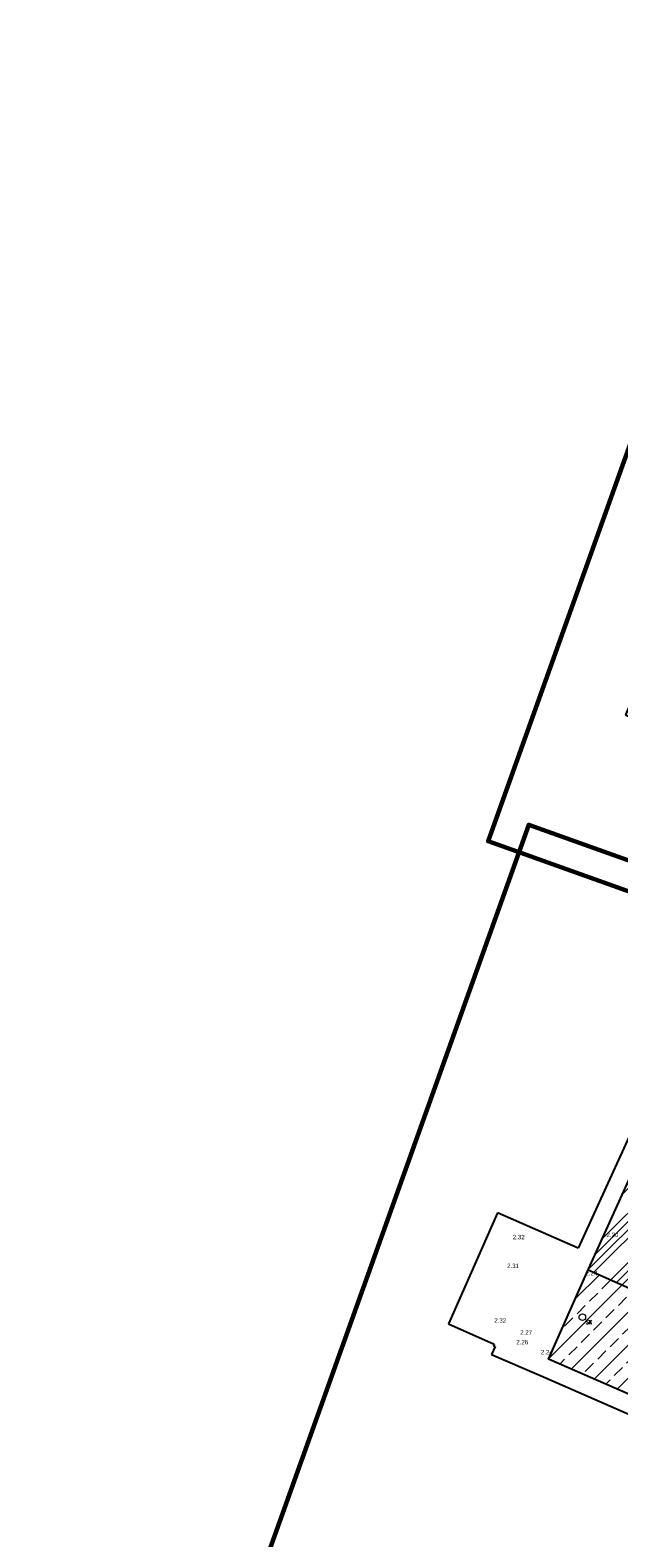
# Model space of a CAD drawing. Header units: metres. Extents: x 136326 to 137932, y 453212 to 454725.
# Tile 72 of 92: x 136684 to 136716, y 454277 to 454359. Entities that reach past the tile are written whole.
import ezdxf

# ---------------------------------------------------------------- set-up
doc = ezdxf.new("R2010")
doc.units = ezdxf.units.M
for name, color, linetype, lineweight in [('-DR-alg-bladkaders viewports', 7, 'Continuous', 60), ('-DR-v-vh-arc-bss grijs keiformaat', 252, 'Continuous', 9), ('-DR-v-vh-arc-sbs df bruinrood', 252, 'Continuous', 9)]:
    doc.layers.add(name, color=color, linetype=linetype, lineweight=lineweight)
doc.layers.add('-DR-alg-hulplijnen hartlijn asfalt nieuwe fietsstraat', color=7, linetype='Continuous', true_color=0xad72b6, plot=False)
doc.layers.add('-DR-alg-hulplijnen kantverharding asfalt nieuwe fietsstraat', color=7, linetype='Continuous', true_color=0xff9429, plot=False)
for name, color, linetype in [('-DR-alg-projectgrens 1-200', 3, 'PROJECTGRENS_1-200'), ('-DR-bs-txt-hoogtemaat', 253, 'Continuous'), ('-DR-nw-vh-scheiding erfgrens en bebouwing', 3, 'Continuous'), ('-DR-nw-vh-scheiding verhardingen', 1, 'Continuous')]:
    doc.layers.add(name, color=color, linetype=linetype)
doc.layers.add('B-ME-IE-MEUBILAIR_STRAATKOLK-S', color=1, linetype='Continuous', lineweight=0, true_color=0xff0000)
doc.styles.add('18_100', font='romans', dxfattribs={"width": 0.8, "height": 0.18})
doc.styles.add('18_200', font='romans', dxfattribs={"width": 0.8, "height": 0.36})
doc.styles.add('Drong', font='txt', dxfattribs={"height": 1.8})
doc.linetypes.add('PROJECTGRENS_1-200', pattern='A,0.32,-0.13,[133,ltypeshp.shx,S=0.13,R=0,X=-0.13,Y=0],-0.13,1.27', length=1.85)

# ---------------------------------------------------------------- blocks, each defined once
blk = doc.blocks.new('STRAATKOLK')
blk.add_ellipse((0, 0), major_axis=(-0.127, 0.127), ratio=1, start_param=3.926991, end_param=10.210176)
at = {"style": '18_100', "width": 0.8}
blk.add_text('SK', height=0.216, dxfattribs=at).set_placement((0.193, -0.375))
at = {"style": '18_200', "width": 0.8}
blk.add_attdef('HOOGTE', (0.29, 0.211), '', height=0.25, dxfattribs=at)

msp = doc.modelspace()

# ---------------------------------------------------------------- hatches: boundary and pattern name
at = {"layer": '-DR-v-vh-arc-bss grijs keiformaat'}
h = msp.add_hatch(dxfattribs=at)
h.set_pattern_fill('ANSI33', color=256, scale=0.2)
h.paths.add_polyline_path([(136723.63, 454287.629), (136723.461, 454287.707), (136718.06, 454290.038), (136714.683, 454291.543), (136714.605, 454291.372), (136712.518, 454286.685), (136725.634, 454280.961), (136725.625, 454280.933), (136725.8, 454280.858), (136725.813, 454280.887), (136725.912, 454281.081), (136726.01, 454281.01), (136726.828, 454283.393), (136727.692, 454285.699), (136727.723, 454285.889)])
at = {"layer": '-DR-v-vh-arc-sbs df bruinrood'}
h = msp.add_hatch(dxfattribs=at)
h.set_pattern_fill('ANSI34', color=256, scale=0.1)
h.paths.add_polyline_path([(136727.381, 454304.29), (136724.669, 454298.2), (136720.618, 454299.985), (136723.33, 454306.075)], flags=16)
h.paths.add_polyline_path([(136728.598, 454300.25), (136732.585, 454298.637), (136730.541, 454293.269), (136726.43, 454295.033)], flags=16)
h.paths.add_polyline_path([(136729.917, 454291.033), (136730.541, 454293.269), (136732.585, 454298.637), (136730.369, 454299.534), (136731.07, 454301.228), (136729.723, 454308.906), (136731.796, 454313.657), (136734.788, 454312.713), (136730.808, 454314.401), (136730.539, 454313.766), (136727.033, 454315.341), (136728.138, 454317.854), (136726.702, 454318.486), (136723.357, 454310.993), (136721.468, 454306.741), (136718.722, 454300.466), (136714.683, 454291.543), (136718.06, 454290.038), (136720.362, 454295.563), (136725.739, 454293.226), (136725.617, 454292.935)])

# ---------------------------------------------------------------- linework, layer by layer
at = {"layer": '-DR-alg-bladkaders viewports'}
for points in [[(136823.357, 454480.592), (136757.911, 454297.452), (136709.237, 454314.846), (136774.682, 454497.986)], [(136760.122, 454298.351), (136694.677, 454115.211), (136646.002, 454132.605), (136711.448, 454315.745)]]:
    msp.add_lwpolyline(points, close=True, dxfattribs=at)
at = {"layer": '-DR-alg-hulplijnen hartlijn asfalt nieuwe fietsstraat'}
msp.add_lwpolyline([(136781.314, 454424.963), (136757.272, 454348.827, -0.010389), (136697.245, 454171.637), (136619.145, 453955.95), (136588.279, 453870.709), (136579.713, 453847.052, 0.004102), (136571.537, 453823.883, -0.004267), (136562.996, 453799.701), (136431.623, 453437.641, 0.002152), (136391.004, 453324.177), (136379.088, 453290.434), (136365.735, 453256.179), (136360.793, 453242.184)], format="xyb", dxfattribs=at)
at = {"layer": '-DR-alg-hulplijnen kantverharding asfalt nieuwe fietsstraat'}
for points in [[(136782.187, 454454.718), (136782.781, 454444.488, -0.091214), (136782.11, 454439.102), (136781.823, 454438.194), (136779.415, 454430.566), (136779.372, 454430.431, 0.080612), (136779.141, 454428.846), (136779.165, 454427.314, -0.080612), (136778.934, 454425.729), (136779.311, 454425.596), (136755.27, 454349.46, -0.010389), (136695.271, 454172.352)], [(136795.319, 454446.893, -0.11334), (136791.441, 454440.346), (136791.377, 454440.278, 0.112567), (136788.005, 454434.524), (136786.047, 454428.323, -0.080612), (136785.326, 454426.893), (136784.418, 454425.641, 0.080611), (136783.698, 454424.211), (136783.316, 454424.331), (136759.275, 454348.195, -0.010389), (136699.22, 454170.922)]]:
    msp.add_lwpolyline(points, format="xyb", dxfattribs=at)
at = {"layer": '-DR-alg-projectgrens 1-200', "flags": 128}
msp.add_lwpolyline([(136672.431, 453896.561), (136667.194, 453897.489), (136645.076, 453905.171), (136624.477, 453912.593), (136625.184, 453914.831), (136624.39, 453916.757), (136621.163, 453919.31), (136624.07, 453927.399), (136623.281, 453929.136), (136623.21, 453929.192), (136624.085, 453931.643), (136629.304, 453946.51), (136630.541, 453950.147), (136638.492, 453971.96), (136644.073, 453987.263), (136644.824, 453989.705), (136651.204, 454007.423), (136658.506, 454027.642), (136665.47, 454047.006), (136669.496, 454058.357), (136675.354, 454074.419), (136676.258, 454077.094), (136678.747, 454083.756), (136682.526, 454094.171), (136686.101, 454103.639), (136687.039, 454106.475), (136697.795, 454137.242), (136697.717, 454137.253), (136705.555, 454159.78), (136713.078, 454181.729), (136719.605, 454200.719), (136727.498, 454223.752), (136730.581, 454232.718), (136734.46, 454243.959), (136738.033, 454254.306), (136742.183, 454266.266), (136750.568, 454290.842), (136760.393, 454319.456), (136770.666, 454349.328), (136772.713, 454355.238), (136774.612, 454360.473), (136776.998, 454367), (136784.306, 454387.208), (136790.339, 454404.083), (136797.311, 454423.36), (136807.058, 454450.093), (136800.646, 454453.198), (136785.078, 454462.694), (136769.745, 454470.235), (136763.463, 454464.393), (136767.222, 454456.488), (136768.447, 454452.902), (136769.612, 454448.539), (136767.19, 454443.604), (136763.98, 454431.785), (136763.498, 454430.807), (136764.785, 454430.222), (136759.65, 454419.865), (136760.207, 454419.614), (136758.305, 454415.755), (136757.433, 454413.928), (136755.514, 454410.037), (136754.993, 454410.292), (136749.872, 454399.962), (136748.616, 454400.585), (136748.548, 454400.448), (136744.287, 454402.547), (136738.76, 454389.718), (136744.829, 454387.062), (136753.517, 454383.259), (136750.445, 454376.232), (136747.3, 454368.999), (136747.702, 454368.821), (136745.421, 454363.658), (136743.771, 454359.882), (136741.474, 454354.715), (136741.107, 454354.878), (136737.945, 454347.853), (136734.86, 454340.776), (136727.193, 454344.181), (136720.397, 454330.285), (136716.705, 454321.73), (136725.346, 454317.886), (136722.199, 454310.807), (136718.145, 454301.488), (136714.131, 454292.713), (136709.748, 454294.641), (136707.09, 454288.607), (136709.573, 454287.506), (136709.53, 454287.41), (136709.617, 454287.371), (136709.424, 454286.945), (136712.118, 454285.768), (136724.405, 454280.406), (136724.395, 454280.372), (136724.56, 454280.301), (136719.327, 454264.621), (136718.554, 454264.279), (136712.149, 454267.043), (136705.337, 454251.495), (136713.155, 454248.122), (136713.63, 454247.107), (136703.363, 454216.017), (136702.53, 454215.665), (136698.406, 454217.526), (136692.762, 454204.705), (136698.169, 454202.287), (136696.085, 454197.547), (136697.116, 454197.066), (136693.34, 454185.771), (136691.21, 454179.799), (136691.154, 454179.818), (136689.257, 454174.47), (136688.677, 454172.922), (136686.645, 454167.859), (136686.793, 454167.806), (136683.499, 454158.729), (136679.62, 454148.161), (136677.544, 454142.392), (136675.601, 454137.021), (136671.76, 454126.401), (136667.085, 454113.483), (136666.31, 454113.053), (136658.978, 454114.558), (136655.858, 454098.89), (136661.092, 454097.825), (136661.269, 454097.519), (136621.35, 453987.863), (136615.212, 453990.581), (136612.094, 453983.671), (136608.8, 453985.139), (136606.115, 453979.27), (136610.368, 453977.386), (136616.099, 453974.911), (136616.418, 453974.217), (136608.394, 453952.136), (136599.91, 453929.479), (136596.333, 453930.847), (136596.703, 453931.801), (136592.691, 453933.357), (136592.582, 453933.111), (136587.167, 453935.208), (136587.113, 453935.101), (136586.908, 453935.2), (136584.73, 453936.252), (136573.42, 453911.897), (136576.906, 453910.227), (136577.755, 453910.817), (136581.71, 453908.923), (136581.78, 453907.891), (136588.355, 453904.743), (136581.357, 453890.288), (136584.408, 453889.218), (136581.92, 453882.301), (136582.601, 453881.581), (136581.142, 453877.478), (136580.13, 453877.281), (136578.301, 453872.104), (136578.986, 453871.382), (136577.526, 453867.309), (136576.539, 453867.19), (136574.654, 453861.99), (136575.357, 453861.219), (136573.859, 453857.098), (136572.823, 453856.858), (136568.249, 453844.056), (136569.051, 453843.723), (136568.246, 453841.986), (136569.916, 453841.29), (136566.692, 453833.862), (136560.757, 453836.486), (136555.193, 453823.556), (136563.207, 453820.33), (136562.244, 453817.938), (136562.059, 453818.012), (136558.019, 453808.014), (136558.218, 453807.935), (136557.146, 453805.252), (136555.477, 453804.556), (136553.671, 453802.5), (136552.612, 453799.698), (136545.82, 453781.422), (136541.647, 453783.356), (136534.75, 453768.68), (136539.525, 453766.451), (136534.814, 453753.868), (136534.789, 453753.879), (136534.379, 453752.873), (136534.182, 453752.96), (136532.926, 453749.667), (136533.099, 453749.603), (136532.772, 453748.705), (136532.584, 453748.792), (136530.457, 453743.085), (136530.627, 453743.022), (136516.493, 453704.592), (136514.575, 453699.22), (136492.181, 453636.401), (136492.736, 453636.204), (136489.157, 453626.341), (136485.079, 453628.249), (136478.16, 453613.788), (136483.141, 453611.479), (136461.867, 453552.94), (136457.354, 453554.582), (136454.06, 453545.417), (136458.648, 453543.776), (136443.598, 453501.593), (136437.009, 453503.95), (136431.442, 453488.403), (136437.02, 453486.393), (136418.282, 453434.811), (136419.185, 453434.431), (136413.9, 453419.737), (136407.364, 453401.466), (136407.056, 453400.056), (136406.467, 453398.451), (136401.897, 453385.592), (136396.197, 453388.282), (136390.097, 453375.66), (136397.157, 453372.353), (136391.911, 453357.791), (136390.965, 453355.464), (136388.624, 453350.371), (136384.302, 453352.274), (136382.126, 453347.544), (136391.358, 453344.243), (136383.168, 453321.66), (136379.275, 453323.116), (136369.941, 453296.994), (136366.76, 453298.169), (136365.332, 453294.302), (136367.975, 453293.349), (136367.397, 453291.75), (136367.871, 453291.227), (136363.518, 453279.255), (136362.091, 453275.277), (136356.432, 453259.57), (136355.262, 453256.31), (136348.508, 453237.967), (136370.649, 453230.069), (136374.328, 453240.694), (136372.767, 453241.803), (136382.163, 453267.942), (136384.551, 453274.649), (136388.98, 453286.656), (136392.893, 453297.449), (136398.36, 453312.66), (136406.212, 453334.431), (136411.924, 453350.355), (136415.827, 453361.341), (136419.474, 453371.398), (136422.516, 453379.917), (136425.014, 453387.05), (136430.128, 453401.329), (136433.008, 453409.364), (136437.5, 453421.973), (136444.424, 453441.303), (136447.898, 453451.043), (136454.668, 453469.854), (136458.254, 453479.666), (136467.647, 453501.921), (136478.422, 453531.465), (136485.603, 453551.259), (136497.269, 453583.741), (136504.565, 453604), (136511.581, 453623.496), (136513.58, 453629.053), (136518.673, 453642.888), (136519.015, 453643.404), (136522.68, 453653.62), (136522.664, 453653.957), (136523.62, 453656.594), (136528.73, 453670.926), (136534.757, 453688.003), (136543.62, 453712.768), (136551.352, 453734.38), (136563.425, 453767.68), (136566.609, 453776.654), (136569.182, 453777.966), (136577.487, 453774.867), (136583.873, 453792.703), (136575.924, 453795.622), (136575.205, 453797.155), (136576.997, 453801.811), (136581.956, 453815.424), (136586.269, 453827.274), (136591.149, 453840.672), (136596.411, 453855.14), (136603.758, 453874.947), (136606.204, 453881.939), (136608.18, 453887.612), (136608.471, 453887.616), (136610.071, 453888.673), (136612.877, 453896.334), (136616.917, 453896.194), (136618.846, 453897.187), (136619.756, 453899.432), (136644.445, 453890.648), (136649.466, 453889.41), (136663.041, 453887.011), (136671.45, 453886.364), (136675.948, 453886.023), (136676.722, 453896.236)], close=True, dxfattribs=at)
at = {"layer": '-DR-nw-vh-scheiding erfgrens en bebouwing', "flags": 128}
msp.add_lwpolyline([(136720.182, 454264.026), (136725.8, 454280.858), (136725.625, 454280.933), (136725.634, 454280.961), (136712.518, 454286.685), (136714.605, 454291.372), (136718.722, 454300.466), (136721.468, 454306.741), (136723.357, 454310.993), (136726.702, 454318.486), (136718.015, 454322.242), (136721.306, 454329.867), (136727.668, 454342.876), (136735.404, 454339.457), (136738.917, 454347.442), (136741.571, 454353.512), (136742.123, 454353.256), (136742.36, 454353.85), (136742.21, 454353.91), (136744.272, 454358.558), (136746.901, 454357.424), (136749.357, 454362.983)], dxfattribs=at)
at = {"layer": '-DR-nw-vh-scheiding verhardingen'}
msp.add_lwpolyline([(136714.683, 454291.543), (136718.06, 454290.038), (136723.461, 454287.707)], dxfattribs=at)

# ---------------------------------------------------------------- block references
at = {"layer": 'B-ME-IE-MEUBILAIR_STRAATKOLK-S'}
msp.add_blockref('STRAATKOLK', (136714.361, 454288.967), dxfattribs=at)

# ---------------------------------------------------------------- texts
at = {"layer": '-DR-bs-txt-hoogtemaat', "color": 253, "char_height": 0.24, "attachment_point": 7, "style": 'Drong'}
for s, insert in [('2.20', (136715.675, 454293.321, 2.204)), ('2.32', (136710.581, 454293.199, 2.317)), ('2.31', (136710.274, 454291.635, 2.31)), ('2.24', (136714.534, 454291.238, 2.243)), ('2.32', (136709.575, 454288.664, 2.321)), ('2.27', (136710.985, 454288.016, 2.274)), ('2.26', (136710.773, 454287.486, 2.256)), ('2.24', (136712.112, 454286.946, 2.236))]:
    msp.add_mtext(s, dxfattribs=dict(at, insert=insert))

doc.saveas('drawing.dxf')
